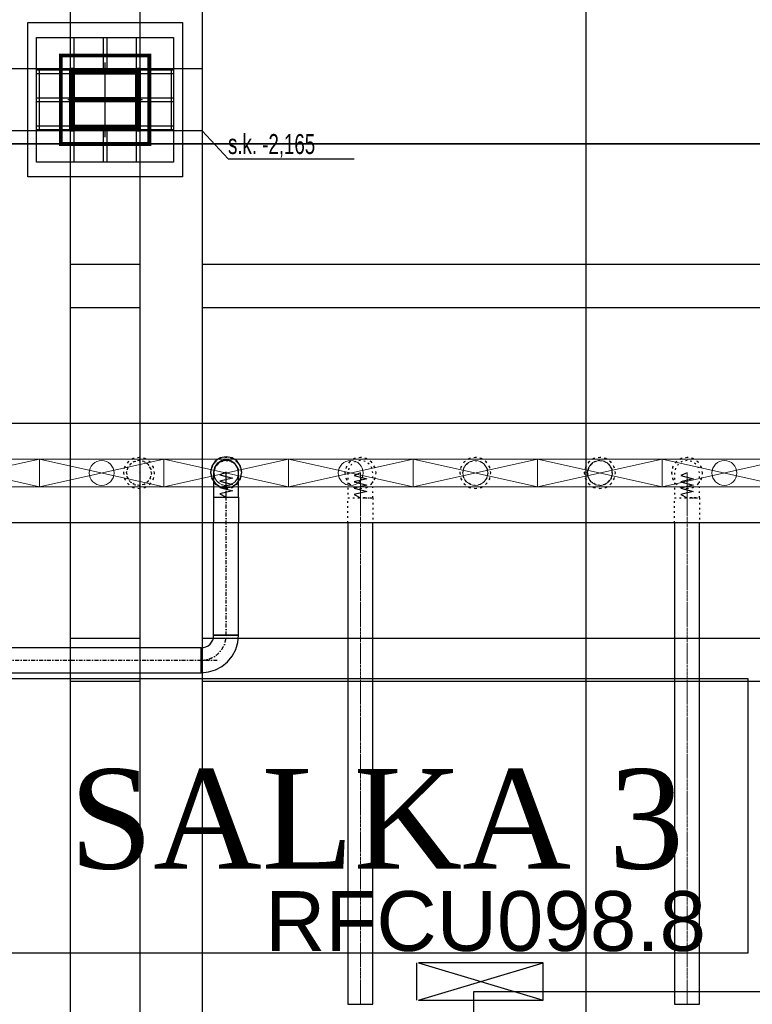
# Model space of a CAD drawing. Header units: centimetres. Extents: x -149939 to 48626, y -46000 to 152985.
# Tile 111 of 256: x -35226 to -29344, y 33738 to 41643. Entities that reach past the tile are written whole.
import ezdxf

# ---------------------------------------------------------------- set-up
doc = ezdxf.new("R2010")
doc.units = ezdxf.units.CM
doc.header["$LTSCALE"] = 50
doc.header["$PDMODE"] = 35
doc.header["$PDSIZE"] = 0.1
for name, pattern in [('01-103-Went PP_poziom-0_5$0$DASHDOT', [25.4, 12.7, -6.35, 0, -6.35]), ('CADVENT_CENTERLINE', [9.9, 7.4, -1, 0.5, -1]), ('CADVENT_HIDDEN', [0.8, 0.25, -0.55]), ('Kondygnacja  -0_5$0$HIDDEN', [9.525, 6.35, -3.175]), ('Kondygnacja  -0_5$0$HIDDEN2', [4.7625, 3.175, -1.5875]), ('Osie rzutów$0$DASHDOT2', [12.7, 6.35, -3.175, 0, -3.175])]:
    doc.linetypes.add(name, pattern=pattern)
doc.layers.get('0').update_dxf_attribs({"color": 8})
doc.layers.get('DEFPOINTS').update_dxf_attribs({"color": 8})
for name, color, linetype in [('01-103-Went PP_poziom-0_5$0$L_Nawiew', 7, 'Continuous'), ('bgde-nawiewEXP', 7, 'Continuous'), ('bgde-nawiewHIDDEN', 250, 'Continuous'), ('IS_zmiany 2024', 1, 'Continuous'), ('Kondygnacja  -0_5$0$ARCH_KONSTR_POWYŻEJ RZUTU', 8, 'Kondygnacja  -0_5$0$HIDDEN'), ('Kondygnacja  -0_5$0$ARCH_KONSTR_POWYŻEJ RZUTU_IST', 8, 'Kondygnacja  -0_5$0$HIDDEN2'), ('Kondygnacja  -0_5$0$ARCH_KONSTRUKCJA_NIEWIDOCZNA', 8, 'Continuous'), ('Kondygnacja  -0_5$0$ARCH_OKŁADZINA', 8, 'Continuous'), ('Kondygnacja  -0_5$0$ARCH_SŁUPY', 8, 'Continuous'), ('Osie rzutów$0$ARCH_INFO_OSIE_IST', 8, 'Osie rzutów$0$DASHDOT2'), ('Osie rzutów$0$ARCH_INFO_OSIE_OPISY_IST', 8, 'Continuous')]:
    doc.layers.add(name, color=color, linetype=linetype)
for name, color, linetype, lineweight in [('bgde-nawiewCEN', 7, 'Continuous', 13), ('bgde_nawiewnik', 11, 'Continuous', 5), ('Kondygnacja  -0_5$0$ARCH_INFO_WYMIARY', 8, 'Continuous', 9), ('RFCU', 6, 'Continuous', 30)]:
    doc.layers.add(name, color=color, linetype=linetype, lineweight=lineweight)
doc.styles.add('Arial', font='ARIAL.TTF')
doc.styles.add('Kondygnacja  -0_5$0$BIKTS', font='bikromsw.shx', dxfattribs={"width": 0.8})
doc.styles.add('Kondygnacja  -0_5$0$Romans', font='Romans.shx', dxfattribs={"width": 0.7})
doc.dimstyles.new('Kondygnacja  -0_5$0$Wymiary 1-100', dxfattribs={"dimtxt": 12, "dimasz": 10, "dimexe": 5, "dimexo": 0, "dimgap": 4, "dimtad": 1, "dimrnd": 0.5, "dimzin": 12, "dimdsep": 46, "dimtxsty": 'Kondygnacja  -0_5$0$Romans', "dimblk": 'Kondygnacja  -0_5$0$_Oblique', "dimcen": 10, "dimdle": 10, "dimclrt": 55, "dimazin": 0, "dimtfac": 1, "dimtmove": 1, "dimatfit": 3, "dimfxl": 8, "dimfxlon": 1, "dimtolj": 1, "dimtzin": 0, "dimarcsym": 0})
pattern_1 = [(45, (-1133.3117, -3177.9858), (-0.6735192, 0.6735192), [])]

# ---------------------------------------------------------------- blocks, each defined once
blk = doc.blocks.new('Osie rzutów')
at = {"layer": 'Osie rzutów$0$ARCH_INFO_OSIE_IST', "ltscale": 10}
for p, q in [((8660, 12510), (8660, 4623.26)), ((8660, 8570), (8660, 8630)), ((4436.04, 8600), (15156.54, 8600)), ((8690, 8600), (8630, 8600)), ((4436.24, 8000), (15156.54, 8000))]:
    blk.add_line(p, q, dxfattribs=at)
blk = doc.blocks.new('Kondygnacja  -0_5$0$_Oblique')
at = {"color": 0, "linetype": 'ByBlock', "lineweight": -2}
blk.add_line((-0.5, -0.5), (0.5, 0.5), dxfattribs=at)
blk = doc.blocks.new('*D152')
at = {"layer": 'DEFPOINTS', "color": 0}
for p in [(-29490, 82605), (-29490, 13059.2), (-30690, 12765)]:
    blk.add_point(p, dxfattribs=at)
at = {"layer": 'Kondygnacja  -0_5$0$ARCH_INFO_WYMIARY', "color": 0, "lineweight": -2}
for p, q in [((-30700, 13059.2), (-29480, 13059.2)), ((-30690, 13051.2), (-30690, 13064.2)), ((-29490, 13067.2), (-29490, 13054.2))]:
    blk.add_line(p, q, dxfattribs=at)
at = {"layer": 'Kondygnacja  -0_5$0$ARCH_INFO_WYMIARY', "color": 0, "linetype": 'ByBlock', "lineweight": -2, "xscale": 10, "yscale": 10, "zscale": 10, "rotation": 180}
blk.add_blockref('Kondygnacja  -0_5$0$_Oblique', (-30690, 13059.2), dxfattribs=at)
at = {"layer": 'Kondygnacja  -0_5$0$ARCH_INFO_WYMIARY', "color": 0, "linetype": 'ByBlock', "lineweight": -2, "xscale": 10, "yscale": 10, "zscale": 10}
blk.add_blockref('Kondygnacja  -0_5$0$_Oblique', (-29490, 13059.2), dxfattribs=at)
at = {"layer": 'Kondygnacja  -0_5$0$ARCH_INFO_WYMIARY', "color": 55, "insert": (-30090, 13069.2), "char_height": 12, "attachment_point": 5, "style": 'Kondygnacja  -0_5$0$Romans'}
blk.add_mtext('\\A1;1200', dxfattribs=at)
blk = doc.blocks.new('Kondygnacja  -0_5$0$słup_kwadrat')
at = {"layer": 'Kondygnacja  -0_5$0$ARCH_SŁUPY', "lineweight": 40}
h = blk.add_hatch(dxfattribs=at)
h.set_pattern_fill('ANSI31', color=256, scale=0.3, style=0)
h.set_pattern_definition(pattern_1)
h.paths.add_polyline_path([(36, 34), (39, 34), (39, 84), (36, 84)])
h = blk.add_hatch(dxfattribs=at)
h.set_pattern_fill('ANSI31', color=256, scale=0.3, style=0)
h.set_pattern_definition(pattern_1)
h.paths.add_polyline_path([(89, 80), (89, 83), (39, 83), (39, 80)])
h = blk.add_hatch(dxfattribs=at)
h.set_pattern_fill('ANSI31', color=256, scale=0.3, style=0)
h.set_pattern_definition(pattern_1)
h.paths.add_polyline_path([(89, 34), (92, 34), (92, 84), (89, 84)])
h = blk.add_hatch(dxfattribs=at)
h.set_pattern_fill('ANSI31', color=256, scale=0.3, style=0)
h.set_pattern_definition(pattern_1)
h.paths.add_polyline_path([(89, 57.5), (89, 60.5), (39, 60.5), (39, 57.5)])
h = blk.add_hatch(dxfattribs=at)
h.set_pattern_fill('ANSI31', color=256, scale=0.3, style=0)
h.set_pattern_definition(pattern_1)
h.paths.add_polyline_path([(89, 35), (89, 38), (39, 38), (39, 35)])
at = {"layer": 'Kondygnacja  -0_5$0$ARCH_KONSTRUKCJA_NIEWIDOCZNA'}
blk.add_lwpolyline([(119, 109), (119, 9), (9, 9), (9, 109)], close=True, dxfattribs=at)
for points in [[(36, 109), (36, 84)], [(39, 109), (39, 84)], [(62.5, 109), (62.5, 83)], [(65.5, 109), (65.5, 83)], [(89, 109), (89, 84)], [(92, 109), (92, 84)], [(9, 83), (36, 83)], [(9, 80), (36, 80)], [(92, 83), (119, 83)], [(92, 80), (119, 80)], [(9, 60.5), (36, 60.5)], [(9, 57.5), (36, 57.5)], [(92, 60.5), (119, 60.5)], [(92, 57.5), (119, 57.5)], [(9, 38), (36, 38)], [(9, 35), (36, 35)], [(36, 34), (36, 9)], [(39, 34), (39, 9)], [(62.5, 35), (62.5, 9)], [(65.49, 35), (65.49, 9)], [(89, 34), (89, 9)], [(92, 38), (119, 38)], [(92, 35), (119, 35)], [(92, 34), (92, 9)]]:
    blk.add_lwpolyline(points, dxfattribs=at)
at = {"layer": 'Kondygnacja  -0_5$0$ARCH_OKŁADZINA'}
blk.add_lwpolyline([(2, 121), (126, 121), (126, -3), (2, -3)], close=True, dxfattribs=at)
at = {"layer": 'Kondygnacja  -0_5$0$ARCH_SŁUPY', "lineweight": 40}
for p, q in [((39, 60.5), (89, 60.5)), ((89, 57.5), (39, 57.5))]:
    blk.add_line(p, q, dxfattribs=at)
at = {"layer": 'Kondygnacja  -0_5$0$ARCH_SŁUPY', "lineweight": 50, "const_width": 3}
blk.add_lwpolyline([(28.5, 94.5), (99.5, 94.5), (99.5, 23.5), (28.5, 23.5)], close=True, dxfattribs=at)
at = {"layer": 'Kondygnacja  -0_5$0$ARCH_SŁUPY', "lineweight": 40}
for points in [[(36, 84), (39, 84), (39, 34), (36, 34)], [(89, 84), (92, 84), (92, 34), (89, 34)]]:
    blk.add_lwpolyline(points, close=True, dxfattribs=at)
for points in [[(89, 83), (39, 83)], [(39, 80), (89, 80)], [(89, 38), (39, 38)], [(39, 35), (89, 35)]]:
    blk.add_lwpolyline(points, dxfattribs=at)
blk = doc.blocks.new('Kondygnacja  -0_5$0$konstrukcja istniejąca -0.5')
at = {"layer": 'Kondygnacja  -0_5$0$ARCH_KONSTR_POWYŻEJ RZUTU_IST', "ltscale": 10}
for p, q in [((8632, 9775), (8632, 8625)), ((8632, 8575), (8632, 7425))]:
    blk.add_line(p, q, dxfattribs=at)
for points in [[(8688, 9775), (8688, 8625)], [(8738, 9775), (8738, 8625)], [(8738, 8575), (8582, 8575), (8582, 8625), (8738, 8625), (8738, 8575)], [(8688, 8575), (8688, 7425)], [(8738, 8575), (8738, 7425)], [(8632, 8167.89), (8688, 8167.89)], [(8738, 8167.89), (9782, 8167.89)], [(8688, 8132.89), (8632, 8132.89)], [(9782, 8132.89), (8738, 8132.89)]]:
    blk.add_lwpolyline(points, dxfattribs=at)
at = {"layer": 'Kondygnacja  -0_5$0$ARCH_KONSTR_POWYŻEJ RZUTU_IST', "ltscale": 10, "elevation": 0}
for points in [[(8607, 8625), (8607, 8575)], [(8713, 8625), (8713, 8575)], [(8632, 8467.89), (8688, 8467.89)], [(8738, 8467.89), (9782, 8467.89)], [(8688, 8432.89), (8632, 8432.89)], [(9782, 8432.89), (8738, 8432.89)]]:
    blk.add_lwpolyline(points, dxfattribs=at)
at = {"layer": 'Kondygnacja  -0_5$0$ARCH_KONSTR_POWYŻEJ RZUTU_IST'}
blk.add_lwpolyline([(8738, 8575), (8758.69, 8552.53), (8859.84, 8552.53)], dxfattribs=at)
at = {"layer": 'Kondygnacja  -0_5$0$ARCH_KONSTR_POWYŻEJ RZUTU_IST', "style": 'Kondygnacja  -0_5$0$BIKTS', "width": 0.7}
blk.add_text('s.k. -2,165', height=16, dxfattribs=at).set_placement((8758.69, 8556.46))
blk = doc.blocks.new('*D196')
at = {"layer": 'DEFPOINTS', "color": 0}
for p in [(-30050, 80238.2), (-30300, 80097.2), (-30300, 12523.8)]:
    blk.add_point(p, dxfattribs=at)
at = {"layer": 'Kondygnacja  -0_5$0$ARCH_INFO_WYMIARY', "color": 0, "lineweight": -2}
for p, q in [((-30040, 80097.2), (-30310, 80097.2)), ((-30300, 80089.2), (-30300, 80102.2)), ((-30050, 80105.2), (-30050, 80092.2))]:
    blk.add_line(p, q, dxfattribs=at)
at = {"layer": 'Kondygnacja  -0_5$0$ARCH_INFO_WYMIARY', "color": 0, "linetype": 'ByBlock', "lineweight": -2, "xscale": 10, "yscale": 10, "zscale": 10, "rotation": 180}
blk.add_blockref('Kondygnacja  -0_5$0$_Oblique', (-30300, 80097.2), dxfattribs=at)
at = {"layer": 'Kondygnacja  -0_5$0$ARCH_INFO_WYMIARY', "color": 0, "linetype": 'ByBlock', "lineweight": -2, "xscale": 10, "yscale": 10, "zscale": 10}
blk.add_blockref('Kondygnacja  -0_5$0$_Oblique', (-30050, 80097.2), dxfattribs=at)
at = {"layer": 'Kondygnacja  -0_5$0$ARCH_INFO_WYMIARY', "color": 55, "insert": (-30175, 80107.2), "char_height": 12, "attachment_point": 5, "style": 'Kondygnacja  -0_5$0$Romans'}
blk.add_mtext('\\A1;250', dxfattribs=at)
blk = doc.blocks.new('*D212')
at = {"layer": 'DEFPOINTS', "color": 0}
for p in [(-30586.3, 81900), (-30681.1, 12489.5), (9064, 12489.5)]:
    blk.add_point(p, dxfattribs=at)
at = {"layer": 'Kondygnacja  -0_5$0$ARCH_INFO_WYMIARY', "color": 0, "lineweight": -2}
for p, q in [((-30673.1, 81900), (-30686.1, 81900)), ((-30681.1, 81910), (-30681.1, 12479.5)), ((-30673.1, 12489.5), (-30686.1, 12489.5))]:
    blk.add_line(p, q, dxfattribs=at)
at = {"layer": 'Kondygnacja  -0_5$0$ARCH_INFO_WYMIARY', "color": 0, "linetype": 'ByBlock', "lineweight": -2, "xscale": 10, "yscale": 10, "zscale": 10}
for p, rotation in [((-30681.1, 81900), 90), ((-30681.1, 12489.5), 270)]:
    blk.add_blockref('Kondygnacja  -0_5$0$_Oblique', p, dxfattribs=dict(at, rotation=rotation))
at = {"layer": 'Kondygnacja  -0_5$0$ARCH_INFO_WYMIARY', "color": 55, "insert": (-30691.1, 47194.8), "char_height": 12, "attachment_point": 5, "rotation": 90, "style": 'Kondygnacja  -0_5$0$Romans'}
blk.add_mtext('\\A1;69410.5', dxfattribs=at)
blk = doc.blocks.new('A$C066D7839')
at = {"layer": 'bgde_nawiewnik', "color": 7}
for p, q in [((-50, -11.15), (-50, 11.15)), ((-50, 11.15), (50, 11.15)), ((-50, -11.15), (50, 11.15)), ((50, -11.15), (-50, 11.15)), ((50, 11.15), (50, -11.15)), ((50, -11.15), (-50, -11.15))]:
    blk.add_line(p, q, dxfattribs=at)
blk.add_circle((0, 0), 10, dxfattribs=at)

msp = doc.modelspace()

# ---------------------------------------------------------------- linework, layer by layer
at = {"layer": 'bgde-nawiewCEN', "linetype": 'CADVENT_CENTERLINE', "ltscale": 0.06}
for p, q in [((-32489.979, 38003.393), (-32489.979, 38003.868)), ((-32489.979, 38002.268), (-32489.979, 38003.393)), ((-32489.979, 38000.075), (-32489.979, 38002.268)), ((-32489.979, 37996.46), (-32489.979, 38000.075)), ((-32489.979, 37991.068), (-32489.979, 37996.46)), ((-32489.979, 37983.542), (-32489.979, 37991.068)), ((-32489.979, 37973.527), (-32489.979, 37983.542)), ((-32489.979, 37960.668), (-32489.979, 37973.527)), ((-32489.979, 37944.608), (-32489.979, 37960.668)), ((-32489.979, 37924.993), (-32489.979, 37944.608)), ((-29867.838, 38003.393), (-29867.838, 38003.868)), ((-29867.838, 38002.268), (-29867.838, 38003.393)), ((-29867.838, 38000.075), (-29867.838, 38002.268)), ((-29867.838, 37996.46), (-29867.838, 38000.075)), ((-29867.838, 37991.068), (-29867.838, 37996.46)), ((-29867.838, 37983.542), (-29867.838, 37991.068)), ((-29867.838, 37973.527), (-29867.838, 37983.542)), ((-29867.838, 37960.668), (-29867.838, 37973.527)), ((-29867.838, 37944.608), (-29867.838, 37960.668)), ((-29867.838, 37924.993), (-29867.838, 37944.608)), ((-32489.979, 37901.468), (-32489.979, 37924.993)), ((-32489.979, 37873.675), (-32489.979, 37901.468)), ((-32489.979, 37822.564), (-32489.979, 37873.675)), ((-29867.838, 37901.468), (-29867.838, 37924.993)), ((-29867.838, 37873.675), (-29867.838, 37901.468)), ((-29867.838, 37822.564), (-29867.838, 37873.675)), ((-32489.979, 37803.868), (-32489.979, 37822.564)), ((-32489.979, 33738.069), (-32489.979, 37803.868)), ((-29867.838, 37803.868), (-29867.838, 37822.564)), ((-29867.838, 33738.069), (-29867.838, 37803.868))]:
    msp.add_line(p, q, dxfattribs=at)
at = {"layer": 'bgde-nawiewEXP', "linetype": 'Continuous'}
for points in [[(-40588.801, 38403.941), (-19380.813, 38403.941), (-19380.813, 37603.941), (-40588.801, 37603.941)], [(-32589.979, 37603.941), (-32589.979, 33738.07), (-32389.979, 33738.07), (-32389.979, 37603.941)], [(-29967.838, 37603.941), (-29967.838, 33738.07), (-29767.838, 33738.07), (-29767.838, 37603.941)]]:
    msp.add_lwpolyline(points, dxfattribs=at)
at = {"layer": 'bgde-nawiewHIDDEN', "linetype": 'CADVENT_HIDDEN'}
for points in [[(-34392.838, 38003.868), (-34383.323, 37956.032), (-34356.226, 37915.479), (-34315.674, 37888.383), (-34267.838, 37878.868), (-34220.003, 37888.383), (-34179.45, 37915.479), (-34152.353, 37956.032), (-34142.838, 38003.868), (-34152.353, 38051.703), (-34179.45, 38092.256), (-34220.003, 38119.352), (-34267.838, 38128.868), (-34315.674, 38119.352), (-34356.226, 38092.256), (-34383.323, 38051.703)], [(-34392.838, 38003.868), (-34383.323, 37956.032), (-34356.226, 37915.479), (-34315.674, 37888.383), (-34267.838, 37878.868), (-34220.003, 37888.383), (-34179.45, 37915.479), (-34152.353, 37956.032), (-34142.838, 38003.868), (-34152.353, 38051.703), (-34179.45, 38092.256), (-34220.003, 38119.352), (-34267.838, 38128.868), (-34315.674, 38119.352), (-34356.226, 38092.256), (-34383.323, 38051.703)], [(-34367.838, 38003.868), (-34360.226, 37965.599), (-34338.549, 37933.157), (-34306.106, 37911.48), (-34267.838, 37903.868), (-34229.57, 37911.48), (-34197.127, 37933.157), (-34175.45, 37965.599), (-34167.838, 38003.868), (-34175.45, 38042.136), (-34197.127, 38074.578), (-34229.57, 38096.255), (-34267.838, 38103.868), (-34306.106, 38096.255), (-34338.549, 38074.578), (-34360.226, 38042.136)], [(-34367.838, 38003.868), (-34360.226, 38042.136), (-34338.549, 38074.578), (-34306.106, 38096.255), (-34267.838, 38103.868), (-34229.57, 38096.255), (-34197.127, 38074.578), (-34175.45, 38042.136), (-34167.838, 38003.868), (-34175.45, 37965.599), (-34197.127, 37933.157), (-34229.57, 37911.48), (-34267.838, 37903.868), (-34306.106, 37911.48), (-34338.549, 37933.157), (-34360.226, 37965.599)], [(-33692.838, 38003.868), (-33683.323, 37956.032), (-33656.226, 37915.479), (-33615.674, 37888.383), (-33567.838, 37878.868), (-33520.003, 37888.383), (-33479.45, 37915.479), (-33452.353, 37956.032), (-33442.838, 38003.868), (-33452.353, 38051.703), (-33479.45, 38092.256), (-33520.003, 38119.352), (-33567.838, 38128.868), (-33615.674, 38119.352), (-33656.226, 38092.256), (-33683.323, 38051.703)], [(-33692.838, 38003.868), (-33683.323, 37956.032), (-33656.226, 37915.479), (-33615.674, 37888.383), (-33567.838, 37878.868), (-33520.003, 37888.383), (-33479.45, 37915.479), (-33452.353, 37956.032), (-33442.838, 38003.868), (-33452.353, 38051.703), (-33479.45, 38092.256), (-33520.003, 38119.352), (-33567.838, 38128.868), (-33615.674, 38119.352), (-33656.226, 38092.256), (-33683.323, 38051.703)], [(-33667.838, 38003.868), (-33660.226, 37965.599), (-33638.549, 37933.157), (-33606.106, 37911.48), (-33567.838, 37903.868), (-33529.57, 37911.48), (-33497.127, 37933.157), (-33475.45, 37965.599), (-33467.838, 38003.868), (-33475.45, 38042.136), (-33497.127, 38074.578), (-33529.57, 38096.255), (-33567.838, 38103.868), (-33606.106, 38096.255), (-33638.549, 38074.578), (-33660.226, 38042.136)], [(-32614.979, 38003.868), (-32605.464, 37956.032), (-32578.368, 37915.479), (-32537.815, 37888.383), (-32489.979, 37878.868), (-32442.144, 37888.383), (-32401.591, 37915.479), (-32374.494, 37956.032), (-32364.979, 38003.868), (-32374.494, 38051.703), (-32401.591, 38092.256), (-32442.144, 38119.352), (-32489.979, 38128.868), (-32537.815, 38119.352), (-32578.368, 38092.256), (-32605.464, 38051.703)], [(-32614.979, 38003.868), (-32605.464, 37956.032), (-32578.368, 37915.479), (-32537.815, 37888.383), (-32489.979, 37878.868), (-32442.144, 37888.383), (-32401.591, 37915.479), (-32374.494, 37956.032), (-32364.979, 38003.868), (-32374.494, 38051.703), (-32401.591, 38092.256), (-32442.144, 38119.352), (-32489.979, 38128.868), (-32537.815, 38119.352), (-32578.368, 38092.256), (-32605.464, 38051.703)], [(-31692.838, 38003.868), (-31683.323, 37956.032), (-31656.226, 37915.479), (-31615.674, 37888.383), (-31567.838, 37878.868), (-31520.003, 37888.383), (-31479.45, 37915.479), (-31452.353, 37956.032), (-31442.838, 38003.868), (-31452.353, 38051.703), (-31479.45, 38092.256), (-31520.003, 38119.352), (-31567.838, 38128.868), (-31615.674, 38119.352), (-31656.226, 38092.256), (-31683.323, 38051.703)], [(-31692.838, 38003.868), (-31683.323, 37956.032), (-31656.226, 37915.479), (-31615.674, 37888.383), (-31567.838, 37878.868), (-31520.003, 37888.383), (-31479.45, 37915.479), (-31452.353, 37956.032), (-31442.838, 38003.868), (-31452.353, 38051.703), (-31479.45, 38092.256), (-31520.003, 38119.352), (-31567.838, 38128.868), (-31615.674, 38119.352), (-31656.226, 38092.256), (-31683.323, 38051.703)], [(-31667.838, 38003.868), (-31660.226, 38042.136), (-31638.549, 38074.578), (-31606.106, 38096.255), (-31567.838, 38103.868), (-31529.57, 38096.255), (-31497.127, 38074.578), (-31475.45, 38042.136), (-31467.838, 38003.868), (-31475.45, 37965.599), (-31497.127, 37933.157), (-31529.57, 37911.48), (-31567.838, 37903.868), (-31606.106, 37911.48), (-31638.549, 37933.157), (-31660.226, 37965.599)], [(-31667.838, 38003.868), (-31660.226, 38042.136), (-31638.549, 38074.578), (-31606.106, 38096.255), (-31567.838, 38103.868), (-31529.57, 38096.255), (-31497.127, 38074.578), (-31475.45, 38042.136), (-31467.838, 38003.868), (-31475.45, 37965.599), (-31497.127, 37933.157), (-31529.57, 37911.48), (-31567.838, 37903.868), (-31606.106, 37911.48), (-31638.549, 37933.157), (-31660.226, 37965.599)], [(-30692.838, 38003.868), (-30683.323, 37956.032), (-30656.226, 37915.479), (-30615.674, 37888.383), (-30567.838, 37878.868), (-30520.003, 37888.383), (-30479.45, 37915.479), (-30452.353, 37956.032), (-30442.838, 38003.868), (-30452.353, 38051.703), (-30479.45, 38092.256), (-30520.003, 38119.352), (-30567.838, 38128.868), (-30615.674, 38119.352), (-30656.226, 38092.256), (-30683.323, 38051.703)], [(-30692.838, 38003.868), (-30683.323, 37956.032), (-30656.226, 37915.479), (-30615.674, 37888.383), (-30567.838, 37878.868), (-30520.003, 37888.383), (-30479.45, 37915.479), (-30452.353, 37956.032), (-30442.838, 38003.868), (-30452.353, 38051.703), (-30479.45, 38092.256), (-30520.003, 38119.352), (-30567.838, 38128.868), (-30615.674, 38119.352), (-30656.226, 38092.256), (-30683.323, 38051.703)], [(-30667.838, 38003.868), (-30660.226, 37965.599), (-30638.549, 37933.157), (-30606.106, 37911.48), (-30567.838, 37903.868), (-30529.57, 37911.48), (-30497.127, 37933.157), (-30475.45, 37965.599), (-30467.838, 38003.868), (-30475.45, 38042.136), (-30497.127, 38074.578), (-30529.57, 38096.255), (-30567.838, 38103.868), (-30606.106, 38096.255), (-30638.549, 38074.578), (-30660.226, 38042.136)], [(-30667.838, 38003.868), (-30660.226, 38042.136), (-30638.549, 38074.578), (-30606.106, 38096.255), (-30567.838, 38103.868), (-30529.57, 38096.255), (-30497.127, 38074.578), (-30475.45, 38042.136), (-30467.838, 38003.868), (-30475.45, 37965.599), (-30497.127, 37933.157), (-30529.57, 37911.48), (-30567.838, 37903.868), (-30606.106, 37911.48), (-30638.549, 37933.157), (-30660.226, 37965.599)], [(-29992.838, 38003.868), (-29983.323, 37956.032), (-29956.226, 37915.479), (-29915.674, 37888.383), (-29867.838, 37878.868), (-29820.003, 37888.383), (-29779.45, 37915.479), (-29752.353, 37956.032), (-29742.838, 38003.868), (-29752.353, 38051.703), (-29779.45, 38092.256), (-29820.003, 38119.352), (-29867.838, 38128.868), (-29915.674, 38119.352), (-29956.226, 38092.256), (-29983.323, 38051.703)], [(-29992.838, 38003.868), (-29983.323, 37956.032), (-29956.226, 37915.479), (-29915.674, 37888.383), (-29867.838, 37878.868), (-29820.003, 37888.383), (-29779.45, 37915.479), (-29752.353, 37956.032), (-29742.838, 38003.868), (-29752.353, 38051.703), (-29779.45, 38092.256), (-29820.003, 38119.352), (-29867.838, 38128.868), (-29915.674, 38119.352), (-29956.226, 38092.256), (-29983.323, 38051.703)]]:
    msp.add_lwpolyline(points, close=True, dxfattribs=at)
for points in [[(-33660.226, 38042.136), (-33638.549, 38074.578), (-33606.106, 38096.255), (-33567.838, 38103.868), (-33529.57, 38096.255)], [(-33529.57, 38096.255), (-33567.838, 38103.868)], [(-32589.979, 37603.941), (-32589.979, 37803.868), (-32389.979, 37803.868), (-32389.979, 38003.868), (-32397.591, 38042.136), (-32419.269, 38074.578), (-32451.711, 38096.255), (-32489.979, 38103.868), (-32528.248, 38096.255), (-32560.69, 38074.578), (-32582.367, 38042.136), (-32589.979, 38003.868), (-32589.979, 37803.867), (-32451.711, 37803.867)], [(-29967.838, 37603.941), (-29967.838, 37803.868), (-29767.838, 37803.868), (-29767.838, 38003.868), (-29775.45, 38042.136), (-29797.127, 38074.578), (-29829.57, 38096.255), (-29867.838, 38103.868), (-29906.106, 38096.255), (-29938.549, 38074.578), (-29960.226, 38042.136), (-29967.838, 38003.868), (-29967.838, 37803.867), (-29829.57, 37803.867)], [(-33667.838, 38003.868), (-33660.226, 38042.136)], [(-33660.226, 38042.136), (-33667.838, 38003.868)], [(-33529.57, 38096.255), (-33497.127, 38074.578), (-33475.45, 38042.136)], [(-33475.45, 38042.136), (-33497.127, 38074.578)], [(-33475.45, 37965.599), (-33467.838, 38003.868), (-33475.45, 38042.136)], [(-33475.45, 38042.136), (-33467.838, 38003.868)], [(-33667.838, 38003.868), (-33660.226, 37965.599), (-33638.549, 37933.157), (-33606.106, 37911.48), (-33567.838, 37903.868), (-33529.57, 37911.48)], [(-33529.57, 37911.48), (-33497.127, 37933.157), (-33475.45, 37965.599)], [(-33475.45, 37965.599), (-33497.127, 37933.157)], [(-33529.57, 37911.48), (-33567.838, 37903.868)], [(-32451.711, 37803.867), (-32489.979, 37803.867)], [(-32451.711, 37803.867), (-32389.979, 37803.867), (-32389.979, 37603.941)], [(-29829.57, 37803.867), (-29867.838, 37803.867)], [(-29829.57, 37803.867), (-29797.127, 37803.867)], [(-29797.127, 37803.867), (-29829.57, 37803.867)], [(-29797.127, 37803.867), (-29767.838, 37803.867), (-29767.838, 37603.941)]]:
    msp.add_lwpolyline(points, dxfattribs=at)
at = {"layer": 'bgde-nawiewHIDDEN'}
for points in [[(-34267.838, 38003.868), (-34267.838, 38003.868)], [(-33567.838, 38003.868), (-33567.838, 38003.868)], [(-32489.979, 38003.868), (-32539.979, 37982.57), (-32439.979, 37957.208), (-32539.979, 37931.988), (-32439.979, 37906.703), (-32539.979, 37881.168), (-32439.979, 37855.809), (-32539.979, 37830.35), (-32489.979, 37803.868)], [(-31567.838, 38003.868), (-31567.838, 38003.868)], [(-30567.838, 38003.868), (-30567.838, 38003.868)], [(-29867.838, 38003.868), (-29917.838, 37982.57), (-29817.838, 37957.208), (-29917.838, 37931.988), (-29817.838, 37906.703), (-29917.838, 37881.168), (-29817.838, 37855.809), (-29917.838, 37830.35), (-29867.838, 37803.868)]]:
    msp.add_lwpolyline(points, dxfattribs=at)
at = {"layer": 'bgde-nawiewHIDDEN', "elevation": 245}
msp.add_lwpolyline([(-33568.6, 38009.317), (-33618.6, 37988.019), (-33518.6, 37962.657), (-33618.6, 37937.437), (-33518.6, 37912.152), (-33618.6, 37886.617), (-33518.6, 37861.258), (-33618.6, 37835.799), (-33568.6, 37809.317)], dxfattribs=at)
at = {"layer": 'IS_zmiany 2024', "linetype": '01-103-Went PP_poziom-0_5$0$DASHDOT', "ltscale": 0.05}
for p, q in [((-33568.6, 38008.843, 245), (-33568.6, 38009.317, 245)), ((-33568.6, 38007.717, 245), (-33568.6, 38008.843, 245)), ((-33568.6, 38005.524, 245), (-33568.6, 38007.717, 245)), ((-33568.6, 38001.91, 245), (-33568.6, 38005.524, 245)), ((-33568.6, 37996.517, 245), (-33568.6, 38001.91, 245)), ((-33568.6, 37988.991, 245), (-33568.6, 37996.517, 245)), ((-33568.6, 37978.976, 245), (-33568.6, 37988.991, 245)), ((-33568.6, 37966.117, 245), (-33568.6, 37978.976, 245)), ((-33568.6, 37950.058, 245), (-33568.6, 37966.117, 245)), ((-33568.6, 37930.443, 245), (-33568.6, 37950.058, 245)), ((-33568.6, 37906.917, 245), (-33568.6, 37930.443, 245)), ((-33568.6, 37879.124, 245), (-33568.6, 37906.917, 245)), ((-33568.6, 37828.013, 245), (-33568.6, 37879.124, 245)), ((-33568.6, 37809.317, 245), (-33568.6, 37828.013, 245)), ((-33568.6, 36700.479, 245), (-33568.6, 37809.317, 245)), ((-36151.466, 36500.479, 245), (-33609.221, 36500.479, 245))]:
    msp.add_line(p, q, dxfattribs=at)
at = {"layer": 'IS_zmiany 2024', "color": 30, "lineweight": 30}
for points in [[(-47160, 52985), (-22185, 52985), (-22185, 40645), (-47160, 40645)], [(-47160, 40645), (-22185, 40645), (-22185, 28995), (-47160, 28975)]]:
    msp.add_lwpolyline(points, close=True, dxfattribs=at)
at = {"layer": 'IS_zmiany 2024', "elevation": 245}
for points in [[(-33693.6, 38009.317), (-33684.085, 37961.482), (-33656.989, 37920.929), (-33616.436, 37893.832), (-33568.6, 37884.317), (-33520.765, 37893.832), (-33480.212, 37920.929), (-33453.115, 37961.482), (-33443.6, 38009.317), (-33453.115, 38057.152), (-33480.212, 38097.705), (-33520.765, 38124.802), (-33568.6, 38134.317), (-33616.436, 38124.802), (-33656.989, 38097.705), (-33684.085, 38057.152)], [(-33668.6, 37809.317), (-33468.6, 37809.317), (-33468.6, 38009.317), (-33476.212, 38047.585), (-33497.89, 38080.028), (-33530.332, 38101.705), (-33568.6, 38109.317), (-33606.869, 38101.705), (-33639.311, 38080.028), (-33660.988, 38047.585), (-33668.6, 38009.317), (-33668.6, 37828.013)], [(-36151.466, 36400.479), (-33768.6, 36400.479), (-33768.6, 36600.479), (-36151.466, 36600.479), (-36151.466, 36408.091)]]:
    msp.add_lwpolyline(points, close=True, dxfattribs=at)
for points in [[(-33668.6, 37809.317), (-33468.6, 37809.317), (-33468.6, 37608.495)], [(-33668.6, 37809.317), (-33668.6, 37608.495)], [(-33768.6, 36400.479), (-33710.073, 36406.244), (-33653.795, 36423.315), (-33601.929, 36451.038), (-33556.468, 36488.347), (-33519.159, 36533.808), (-33491.436, 36585.674), (-33474.365, 36641.952), (-33468.6, 36700.479), (-33668.6, 36700.479), (-33668.6, 37608.495)], [(-33768.6, 36400.479), (-33768.6, 36600.479), (-33749.091, 36602.401), (-33730.332, 36608.091), (-33713.043, 36617.332), (-33697.89, 36629.769), (-33685.453, 36644.922), (-33676.212, 36662.211), (-33670.522, 36680.97), (-33668.6, 36700.479), (-33468.6, 36700.479), (-33468.6, 37608.495)]]:
    msp.add_lwpolyline(points, dxfattribs=at)
at = {"layer": 'IS_zmiany 2024', "color": 30}
msp.add_lwpolyline([(-35377.645, 34150.448), (-29377.645, 34150.448), (-29377.645, 36350.448), (-35377.645, 36350.448)], close=True, dxfattribs=at)
at = {"layer": 'IS_zmiany 2024', "linetype": '01-103-Went PP_poziom-0_5$0$DASHDOT', "ltscale": 0.05}
msp.add_arc((-33768.6, 36700.479, 245), 200, 270, 0, dxfattribs=at)
at = {"layer": 'RFCU'}
for p, q in [((-32038.75, 34070.069), (-32038.75, 33770.069)), ((-31024.254, 34070.069), (-32024.254, 34070.069)), ((-32024.254, 33770.069), (-31024.254, 34070.069)), ((-32024.254, 34070.069), (-31024.254, 33770.069)), ((-31024.254, 33770.069), (-31024.254, 34070.069)), ((-31580, 33480), (-31580, 33840)), ((-31580, 33840), (-25470, 33840)), ((-32024.254, 33770.069), (-31024.254, 33770.069))]:
    msp.add_line(p, q, dxfattribs=at)

# ---------------------------------------------------------------- block references
at = {"layer": '01-103-Went PP_poziom-0_5$0$L_Nawiew', "xscale": 10, "yscale": 10, "zscale": 10}
for p in [(-35567.836, 38003.868, 987.119), (-34567.836, 38003.868, 987.119), (-33567.836, 38003.868, 987.119), (-32567.836, 38003.868, 987.119), (-31567.836, 38003.868, 987.119), (-30567.836, 38003.868, 987.119), (-29567.836, 38003.868, 987.119)]:
    msp.add_blockref('A$C066D7839', p, dxfattribs=at)
at = {"layer": 'Kondygnacja  -0_5$0$ARCH_KONSTR_POWYŻEJ RZUTU', "xscale": 10, "yscale": 10, "zscale": 10}
msp.add_blockref('Kondygnacja  -0_5$0$konstrukcja istniejąca -0.5', (-121140, -45000), dxfattribs=at)
at = {"layer": 'Kondygnacja  -0_5$0$ARCH_SŁUPY', "xscale": 10, "yscale": 10, "zscale": 10}
msp.add_blockref('Kondygnacja  -0_5$0$słup_kwadrat', (-35180, 40410), dxfattribs=at)
at = {"layer": 'Osie rzutów$0$ARCH_INFO_OSIE_OPISY_IST', "color": 30, "xscale": 10, "yscale": 10, "zscale": 10}
msp.add_blockref('Osie rzutów', (-121140, -45000), dxfattribs=at)

# ---------------------------------------------------------------- texts
at = {"layer": 'IS_zmiany 2024', "color": 30, "insert": (-34827.35, 35627.254, 15360), "char_height": 800, "width": 23167.66119, "attachment_point": 1}
msp.add_mtext('\\fTimes New Roman|b0|i0|c238|p18;\\A1;SALKA 3\\P', dxfattribs=at)
at = {"layer": 'RFCU', "insert": (-33255.994, 34646.619), "char_height": 480, "width": 10742.22846, "attachment_point": 1, "style": 'Arial'}
msp.add_mtext('RFCU098.8', dxfattribs=at)

# ---------------------------------------------------------------- dimensions: what is measured, and where the dimension line sits
at = {"layer": 'Kondygnacja  -0_5$0$ARCH_INFO_WYMIARY'}
for base, p1, p2, picture, middle in [((-29490, 13059.178), (-30690, 12765), (-29490, 82605), '*D152', (-30090, 13069.178)), ((-30300, 80097.163), (-30050, 80238.222), (-30300, 12523.822), '*D196', (-30175, 80107.163))]:
    dim = msp.add_linear_dim(base=base, p1=p1, p2=p2, dimstyle='Kondygnacja  -0_5$0$Wymiary 1-100', dxfattribs=at)
    dim.commit()
    dim.dimension.update_dxf_attribs({"geometry": picture, "text_midpoint": middle})
dim = msp.add_linear_dim(base=(-30681.114, 12489.5), p1=(-30586.301, 81900), p2=(9064, 12489.5), angle=90, dimstyle='Kondygnacja  -0_5$0$Wymiary 1-100', dxfattribs=at)
dim.commit()
dim.dimension.update_dxf_attribs({"geometry": '*D212', "text_midpoint": (-30691.114, 47194.75)})

doc.saveas('drawing.dxf')
